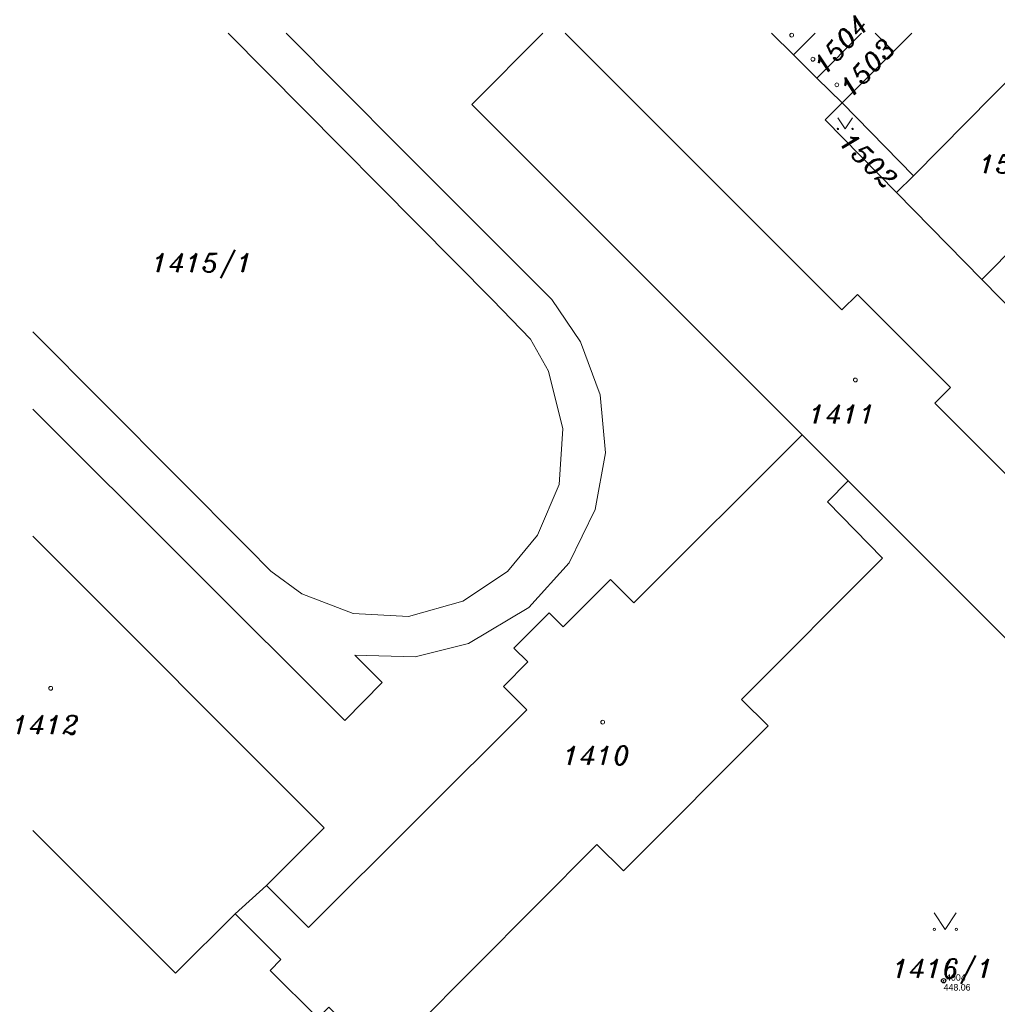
# Model space of a CAD drawing. Extents: x -573351 to -573103, y -1118956 to -1118741.
# Tile 3 of 8: x -573351 to -573262, y -1118831 to -1118741. Entities that reach past the tile are written whole.
import ezdxf
from ezdxf.enums import TextEntityAlignment as Align

# ---------------------------------------------------------------- set-up
doc = ezdxf.new("R2010")
doc.units = 0
doc.header["$MEASUREMENT"] = 0
doc.layers.add('1', color=7, linetype='CONTINUOUS')
doc.layers.add('BODY', color=1, linetype='CONTINUOUS')
for name, color, linetype, lineweight in [('dkm-Hranice parcel', 7, 'CONTINUOUS', 0), ('dkm-Parcelní čísla', 7, 'CONTINUOUS', 0), ('dkm-Vnitřní kresba', 7, 'CONTINUOUS', 0), ('dkm-Značky budov', 7, 'CONTINUOUS', 0), ('dkm-Značky kultur', 7, 'CONTINUOUS', 0)]:
    doc.layers.add(name, color=color, linetype=linetype, lineweight=lineweight)
doc.styles.add('Style-ITALICS', font='ITALICS.shx')

# ---------------------------------------------------------------- blocks, each defined once
blk = doc.blocks.new('4.02')
at = {"layer": 'dkm-Značky budov', "color": 7, "linetype": 'Continuous', "lineweight": 13}
blk.add_circle((-0.007, 0.001), 0.175, dxfattribs=at)
blk = doc.blocks.new('3.14_1')
at = {"layer": 'dkm-Značky kultur', "color": 7, "linetype": 'Continuous', "lineweight": 13, "flags": 128}
blk.add_lwpolyline([(-0.67, 1.006), (0, 0), (0.67, 1.006)], dxfattribs=at)
at = {"layer": 'dkm-Značky kultur', "color": 7, "linetype": 'Continuous', "lineweight": 13}
for centre in [(-0.67, 0), (0.67, 0)]:
    blk.add_circle(centre, 0.067, dxfattribs=at)
blk = doc.blocks.new('3.14')
at = {"layer": 'dkm-Značky kultur', "color": 7, "linetype": 'Continuous', "lineweight": 13, "flags": 128}
blk.add_lwpolyline([(-1, 1.501), (0, 0), (1, 1.501)], dxfattribs=at)
at = {"layer": 'dkm-Značky kultur', "color": 7, "linetype": 'Continuous', "lineweight": 13}
for centre in [(-1, 0.001), (1, 0.001)]:
    blk.add_circle(centre, 0.1, dxfattribs=at)

msp = doc.modelspace()

# ---------------------------------------------------------------- linework, layer by layer
at = {"layer": '1', "color": 0}
msp.add_point((-573266.801, -1118828.536), dxfattribs=at)
at = {"layer": 'BODY', "linetype": 'Continuous'}
msp.add_circle((-573266.801, -1118828.536), 0.2, dxfattribs=at)
at = {"layer": 'dkm-Hranice parcel', "color": 3, "linetype": 'Continuous', "lineweight": 13}
for p, q in [((-573282.503, -1118742.155), (-573280.49, -1118744.13)), ((-573278.519, -1118742.155), (-573280.49, -1118744.13)), ((-573274.285, -1118742.155), (-573278.36, -1118746.23)), ((-573271.36, -1118743.8), (-573273.027, -1118742.155)), ((-573269.54, -1118755.15), (-573256.753, -1118742.155)), ((-573280.49, -1118744.13), (-573278.36, -1118746.23)), ((-573271.36, -1118743.8), (-573276.06, -1118748.49)), ((-573278.36, -1118746.23), (-573276.06, -1118748.49)), ((-573276.06, -1118748.49), (-573269.54, -1118755.15)), ((-573271.1, -1118756.67), (-573269.54, -1118755.15)), ((-573271.1, -1118756.67), (-573263.33, -1118764.6)), ((-573259.11, -1118760.34), (-573263.33, -1118764.6)), ((-573263.33, -1118764.6), (-573246.76, -1118781.51)), ((-573275.49, -1118782.97), (-573279.7, -1118778.76)), ((-573328.52, -1118819.85), (-573331.38, -1118822.44))]:
    msp.add_line(p, q, dxfattribs=at)
at = {"layer": 'dkm-Hranice parcel', "color": 3, "linetype": 'Continuous', "lineweight": 13, "flags": 128}
for points in [[(-573303.326, -1118742.155), (-573309.81, -1118748.63), (-573279.7, -1118778.76)], [(-573251.29, -1118792.16), (-573267.59, -1118775.86), (-573266.18, -1118774.44), (-573274.66, -1118765.96), (-573276.08, -1118767.37), (-573301.295, -1118742.155)], [(-573269.711, -1118742.155), (-573271.36, -1118743.8)], [(-573276.06, -1118748.49), (-573277.61, -1118750.03), (-573271.1, -1118756.67)], [(-573279.7, -1118778.76), (-573295.04, -1118794.07), (-573297.16, -1118791.95), (-573301.48, -1118796.26), (-573302.75, -1118794.99), (-573305.97, -1118798.2), (-573304.7, -1118799.47), (-573306.93, -1118801.7), (-573304.81, -1118803.82), (-573324.7, -1118823.67), (-573328.52, -1118819.85)], [(-573311.45, -1118836.7), (-573315.11, -1118832.9), (-573298.4, -1118816.12), (-573295.99, -1118818.52), (-573282.81, -1118805.29), (-573285.22, -1118802.89), (-573272.38, -1118790), (-573277.4, -1118784.88), (-573275.49, -1118782.97)], [(-573275.49, -1118782.97), (-573253.51, -1118804.97), (-573246.04, -1118797.41), (-573251.29, -1118792.16)], [(-573328.52, -1118819.85), (-573323.26, -1118814.6), (-573349.824, -1118787.997)], [(-573349.824, -1118814.823), (-573336.82, -1118827.85), (-573331.38, -1118822.44)], [(-573331.38, -1118822.44), (-573327.21, -1118826.6), (-573328.19, -1118827.59), (-573323.85, -1118831.92), (-573322.86, -1118830.93), (-573317.48, -1118836.17), (-573314.48, -1118839.28)]]:
    msp.add_lwpolyline(points, dxfattribs=at)
at = {"layer": 'dkm-Vnitřní kresba', "color": 2, "linetype": 'Continuous', "lineweight": 0}
for p, q in [((-573332.028, -1118742.155), (-573307.92, -1118766.45)), ((-573326.721, -1118742.155), (-573316.33, -1118752.6)), ((-573316.33, -1118752.6), (-573302.53, -1118766.42)), ((-573307.92, -1118766.45), (-573304.45, -1118770.04)), ((-573302.53, -1118766.42), (-573299.91, -1118770.28)), ((-573349.824, -1118769.367), (-573330.22, -1118789.06)), ((-573304.45, -1118770.04), (-573302.81, -1118772.95)), ((-573299.91, -1118770.28), (-573298.11, -1118775.12)), ((-573302.81, -1118772.95), (-573301.5, -1118778.21)), ((-573298.11, -1118775.12), (-573297.61, -1118780.39)), ((-573349.824, -1118776.417), (-573321.39, -1118804.81)), ((-573301.5, -1118778.21), (-573301.84, -1118783.28)), ((-573297.61, -1118780.39), (-573298.56, -1118785.57)), ((-573301.84, -1118783.28), (-573303.81, -1118787.92)), ((-573298.56, -1118785.57), (-573300.94, -1118790.44)), ((-573303.81, -1118787.92), (-573306.56, -1118791.22)), ((-573330.22, -1118789.06), (-573328.12, -1118791.19)), ((-573300.94, -1118790.44), (-573304.61, -1118794.52)), ((-573328.12, -1118791.19), (-573325.31, -1118793.26)), ((-573306.56, -1118791.22), (-573310.64, -1118793.94)), ((-573325.31, -1118793.26), (-573320.62, -1118795.06)), ((-573310.64, -1118793.94), (-573315.58, -1118795.33)), ((-573304.61, -1118794.52), (-573310.12, -1118797.78)), ((-573320.62, -1118795.06), (-573315.58, -1118795.33)), ((-573310.12, -1118797.78), (-573314.99, -1118799.01)), ((-573320.49, -1118798.86), (-573314.99, -1118799.01)), ((-573320.49, -1118798.86), (-573317.97, -1118801.33)), ((-573317.97, -1118801.33), (-573321.39, -1118804.81))]:
    msp.add_line(p, q, dxfattribs=at)

# ---------------------------------------------------------------- block references
at = {"layer": 'dkm-Značky budov', "color": 7, "linetype": 'Continuous', "lineweight": 13}
for p in [(-573280.64, -1118742.32), (-573278.71, -1118744.52), (-573276.53, -1118746.85), (-573274.84, -1118773.76), (-573348.19, -1118801.87), (-573297.87, -1118804.96)]:
    msp.add_blockref('4.02', p, dxfattribs=at)
at = {"layer": 'dkm-Značky kultur', "color": 7, "linetype": 'Continuous', "lineweight": 13}
for name, p in [('3.14_1', (-573275.77, -1118750.87)), ('3.14', (-573266.65, -1118823.85))]:
    msp.add_blockref(name, p, dxfattribs=at)

# ---------------------------------------------------------------- texts
at = {"layer": 'BODY', "linetype": 'Continuous'}
for s, p in [(' 4004', (-573266.801, -1118828.536)), ('448.06', (-573266.801, -1118829.436))]:
    msp.add_text(s, height=0.6, dxfattribs=at).set_placement(p)
at = {"layer": 'dkm-Parcelní čísla', "color": 1, "linetype": 'Continuous', "lineweight": 0, "style": 'Style-ITALICS'}
for s, rotation, p in [('1504', 48, (-573275.56, -1118743.74)), ('1503', 47, (-573273.143, -1118745.857))]:
    msp.add_text(s, height=1.7, rotation=rotation, dxfattribs=at).set_placement(p, align=Align.CENTER)
at = {"layer": 'dkm-Parcelní čísla', "color": 2, "linetype": 'Continuous', "lineweight": 0, "style": 'Style-ITALICS'}
msp.add_text('1502', height=1.7, rotation=316, dxfattribs=at).set_placement((-573274.256, -1118754.346), align=Align.CENTER)
for s, p in [('1500/1', (-573258.958, -1118754.92)), ('1415/1', (-573334.37, -1118763.92)), ('1416/1', (-573266.857, -1118828.26))]:
    msp.add_text(s, height=1.7, dxfattribs=at).set_placement(p, align=Align.CENTER)
at = {"layer": 'dkm-Parcelní čísla', "color": 1, "linetype": 'Continuous', "lineweight": 0, "style": 'Style-ITALICS'}
for s, p in [('1411', (-573276.038, -1118777.73)), ('1412', (-573348.656, -1118806.04)), ('1410', (-573298.453, -1118808.84))]:
    msp.add_text(s, height=1.7, dxfattribs=at).set_placement(p, align=Align.CENTER)

doc.saveas('drawing.dxf')
